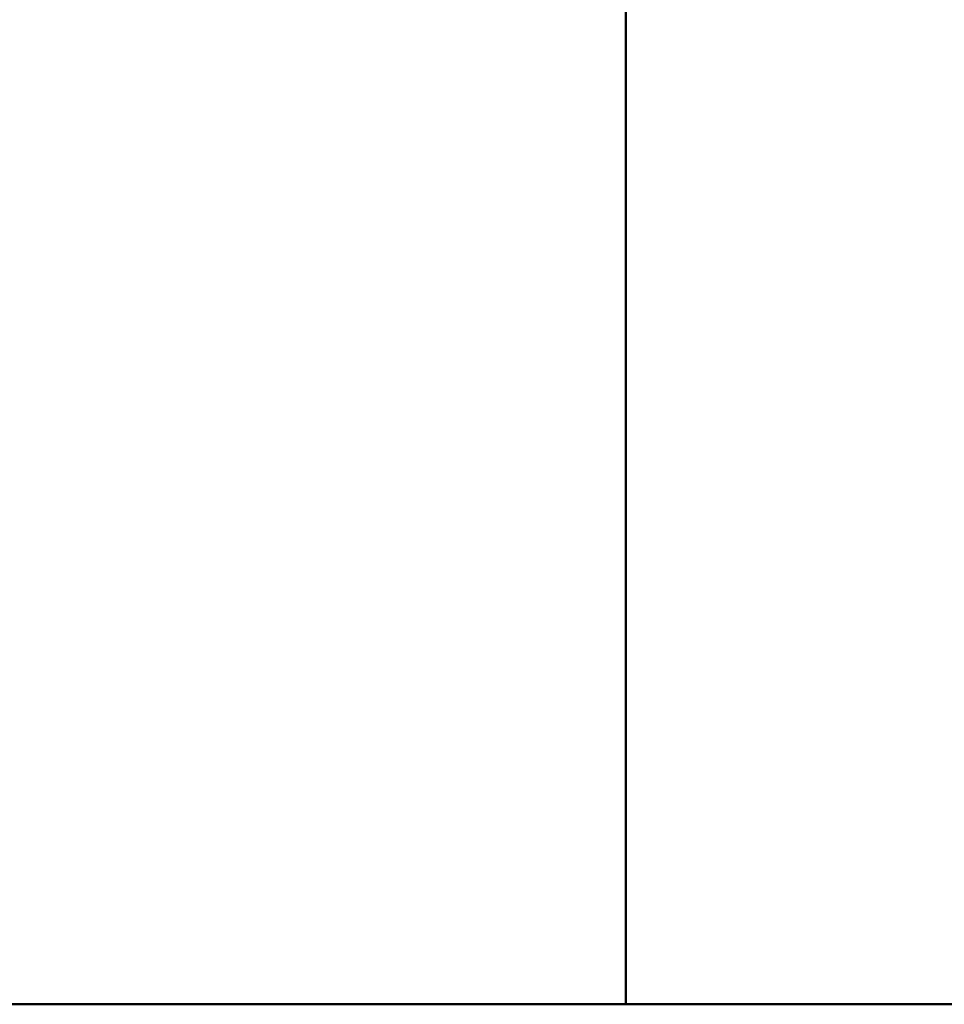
# Model space of a CAD drawing. Header units: millimetres. Extents: x 0 to 21000, y 0 to 14850.
# Tile 22 of 56: x 14137 to 14309, y 250 to 433. Entities that reach past the tile are written whole.
import ezdxf

# ---------------------------------------------------------------- set-up
doc = ezdxf.new("R2010")
doc.units = ezdxf.units.MM
doc.layers.add('Standard', color=7, linetype='Continuous', lineweight=25)

msp = doc.modelspace()

# ---------------------------------------------------------------- linework, layer by layer
at = {"layer": 'Standard', "color": 7, "linetype": 'Continuous', "lineweight": 50, "transparency": 33554687}
for p, q in [((14250, 250), (14250, 3000)), ((20750, 250), (1000, 250))]:
    msp.add_line(p, q, dxfattribs=at)
at = {"layer": 'Standard', "color": 7, "linetype": 'Continuous', "lineweight": 25, "transparency": 33554687}
msp.add_line((11500, 250), (20750, 250), dxfattribs=at)
msp.add_line((11500, 250), (20750, 250), dxfattribs=at)
msp.add_line((11500, 250), (20750, 250), dxfattribs=at)

doc.saveas('drawing.dxf')
